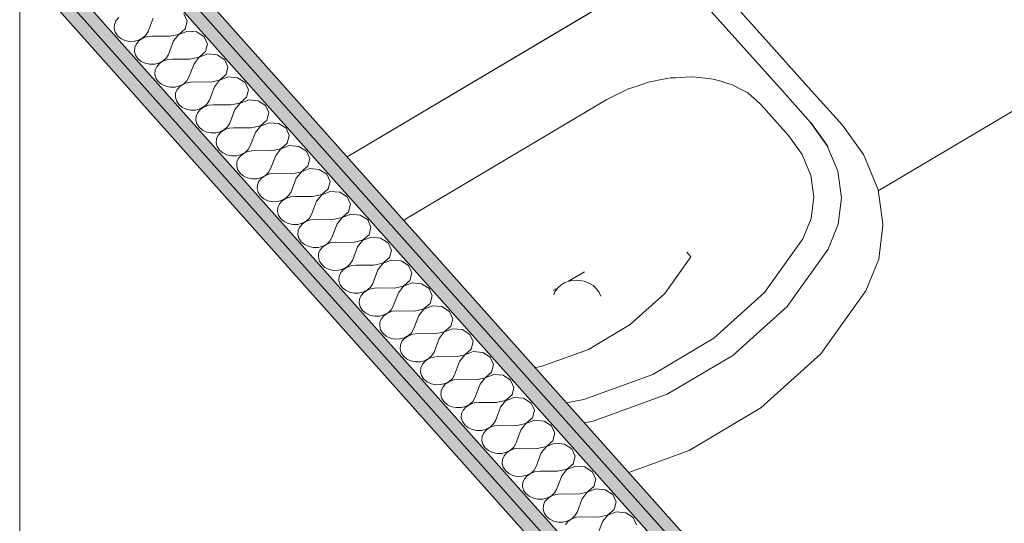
# Model space of a CAD drawing. Header units: millimetres. Extents: x -36631 to 27388, y -24993 to 6945.
# Tile 199 of 256: x 5241 to 6243, y -11466 to -10953. Entities that reach past the tile are written whole.
import ezdxf

# ---------------------------------------------------------------- set-up
doc = ezdxf.new("R2010")
doc.units = ezdxf.units.MM
doc.header["$MEASUREMENT"] = 0
for name, color, linetype in [('Nuevo_01 Sanitaris', 7, 'Continuous'), ('Nuevo_08_E_Envans secs', 7, 'Continuous'), ('Nuevo_14_PAV_Paviment_tarkett Safe', 7, 'Continuous')]:
    doc.layers.add(name, color=color, linetype=linetype)
for name, color, linetype, lineweight in [('Nuevo_01 Sanitaris_Pluma_Nº__75', 7, 'Continuous', 5), ('Nuevo_08_E_Envans secs_Pluma_Nº__1', 7, 'Continuous', 5), ('Nuevo_08_E_Envans secs_Pluma_Nº__47', 7, 'Continuous', 20), ('Nuevo_14_PAV_Paviment_tarkett Safe_Pluma_Nº__89', 7, 'Continuous', 5)]:
    doc.layers.add(name, color=color, linetype=linetype, lineweight=lineweight)
doc.layers.add('Nuevo_08_E_Envans secs_Pluma_Nº__102', color=7, linetype='Continuous', lineweight=5, true_color=0xcccccc)
doc.layers.add('Nuevo_08_E_Envans secs_Pluma_Nº__79', color=7, linetype='Continuous', lineweight=5, true_color=0xaaffd5)

# ---------------------------------------------------------------- blocks, each defined once
blk = doc.blocks.new('Elem Sección_149_1')
at = {"layer": 'Nuevo_01 Sanitaris_Pluma_Nº__75', "color": 7, "linetype": 'Continuous', "lineweight": 5}
for p, q in [((5574.4, -11092.8), (5903, -10897.8)), ((5574.4, -11092.8), (5903, -10897.9)), ((5903, -10897.9), (6017.5, -11025.8)), ((5907.9, -10900.6), (5904.1, -10899.1)), ((5904.1, -10899.1), (5908, -10900.6)), ((5909.5, -10901), (5907.9, -10900.6)), ((5908, -10900.6), (5909.5, -10901)), ((5911.9, -10901), (5914.8, -10900.4)), ((5914.8, -10900.5), (5911.9, -10901)), ((5914.8, -10900.4), (5916.5, -10899.9)), ((5916.5, -10900), (5914.8, -10900.5)), ((5919.5, -10899), (5916.5, -10900)), ((5916.5, -10899.9), (5919.5, -10899)), ((5924.9, -10898), (5919.5, -10899)), ((5919.5, -10899), (5924.9, -10898)), ((5929.4, -10897.9), (5924.9, -10898)), ((5924.9, -10898), (5929.5, -10897.9)), ((5933, -10898.8), (5929.4, -10897.9)), ((5929.5, -10897.9), (5933, -10898.8)), ((5935.3, -10900.6), (5933, -10898.8)), ((5933, -10898.8), (5935.4, -10900.6)), ((5935.3, -10900.6), (6049.9, -11028.6)), ((5911.9, -10901), (5909.5, -10901)), ((5909.5, -10901), (5911.9, -10901)), ((5860.8, -11023.8), (5869.6, -11020.8)), ((5869.6, -11020.8), (5881.2, -11016.8)), ((5881.2, -11016.8), (5884.5, -11016.2)), ((5884.5, -11016.2), (5894.5, -11014.3)), ((5894.5, -11014.3), (5903.7, -11012.5)), ((5903.7, -11012.5), (5908.7, -11012.3)), ((5908.7, -11012.3), (5918.9, -11011.8)), ((5918.9, -11011.8), (5925.8, -11011.5)), ((5925.8, -11011.5), (5932.4, -11012.2)), ((5932.4, -11012.2), (5941.9, -11013.2)), ((5941.9, -11013.2), (5946.8, -11013.7)), ((5946.8, -11013.7), (5954.7, -11016)), ((5954.7, -11016), (5962.9, -11018.4)), ((5962.9, -11018.4), (5965.8, -11019.3)), ((5965.8, -11019.3), (5974.9, -11024)), ((5841.6, -11033.2), (5859.3, -11024.3)), ((5859.3, -11024.3), (5860.8, -11023.8)), ((5974.9, -11024), (5980.9, -11027.2)), ((5980.9, -11027.2), (5982.1, -11027.8)), ((5982.1, -11027.8), (5994.9, -11038.9)), ((6017.5, -11025.8), (6046.1, -11057.8)), ((6049.9, -11028.6), (6078.5, -11060.6)), ((5635, -11155.5), (5838.8, -11034.6)), ((5838.8, -11034.6), (5841.6, -11033.2)), ((5994.9, -11038.9), (5995.1, -11039.1)), ((5995.1, -11039.1), (6023.7, -11071.1)), ((6046.1, -11057.8), (6063.1, -11081.5)), ((6046.2, -11057.8), (6063.2, -11081.6)), ((6078.5, -11060.6), (6100, -11090.6)), ((6023.7, -11071.1), (6037.6, -11090.4)), ((6037.6, -11090.4), (6046.3, -11111.7)), ((6063.1, -11081.5), (6073.7, -11107.5)), ((6063.2, -11081.6), (6063.8, -11082.7)), ((6100, -11090.6), (6101.3, -11093.5)), ((6101.3, -11093.5), (6114.8, -11126.6)), ((6073.7, -11107.5), (6077.4, -11134.5)), ((6046.3, -11111.7), (6049.3, -11133.7)), ((6114.8, -11126.6), (6119.6, -11161.1)), ((6049.3, -11133.7), (6046.6, -11155.6)), ((6077.4, -11134.5), (6074.1, -11161.3)), ((5632.1, -11157.5), (5635, -11155.5)), ((6046.6, -11155.6), (6038.3, -11176.3)), ((6119.6, -11161.1), (6119.6, -11162.6)), ((6074.1, -11161.3), (6063.9, -11186.7)), ((6119.6, -11162.7), (6115.4, -11196.9)), ((6038.3, -11176.3), (5999.3, -11230.8)), ((5920, -11189.9), (5924.3, -11194.7)), ((6063.9, -11186.7), (6022.2, -11245.1)), ((5924.3, -11194.7), (5897.7, -11231.8)), ((6115.4, -11196.9), (6102.4, -11229.3)), ((5799.8, -11219.5), (5816, -11209.9)), ((5791.8, -11223.4), (5795.9, -11220.9)), ((5795.9, -11220.9), (5800.5, -11219.3)), ((5800.5, -11219.3), (5805.5, -11218.5)), ((5805.5, -11218.5), (5810.7, -11218.6)), ((5810.7, -11218.6), (5815.7, -11219.5)), ((5815.7, -11219.5), (5820.5, -11221.3)), ((5820.5, -11221.3), (5824.7, -11223.9)), ((5784.1, -11228.9), (5788.9, -11226)), ((5784.8, -11233.2), (5785.9, -11230.1)), ((5785.9, -11230.1), (5788.4, -11226.5)), ((5788.4, -11226.5), (5791.8, -11223.4)), ((5824.7, -11223.9), (5828.2, -11227.1)), ((5828.2, -11227.1), (5830.9, -11230.8)), ((5830.9, -11230.8), (5832.5, -11234.6)), ((5999.3, -11230.8), (5947.7, -11277.4)), ((6102.4, -11229.2), (6056.4, -11293.4)), ((5897.7, -11231.8), (5862.5, -11263.6)), ((6022.2, -11245.1), (5966.9, -11295)), ((5862.5, -11263.6), (5820, -11288.8)), ((5947.7, -11277.4), (5885.5, -11314.2)), ((5820, -11288.8), (5772, -11306.3)), ((5966.9, -11295), (5900.3, -11334.5)), ((6056.4, -11293.4), (5995.6, -11348.3)), ((5772, -11306.3), (5765.9, -11307.4)), ((5885.5, -11314.2), (5815.2, -11339.9)), ((5815.2, -11339.9), (5797.7, -11343.1)), ((5900.3, -11334.5), (5824.9, -11362)), ((5995.6, -11348.3), (5922.4, -11391.8)), ((5824.9, -11362), (5816, -11363.6)), ((5922.4, -11391.8), (5861.2, -11414.2))]:
    blk.add_line(p, q, dxfattribs=at)
blk = doc.blocks.new('Elem Sección_304_1')
at = {"layer": 'Nuevo_14_PAV_Paviment_tarkett Safe_Pluma_Nº__89', "color": 7, "linetype": 'Continuous', "lineweight": 5}
blk.add_line((7171, -10501.9), (6114.9, -11127.3), dxfattribs=at)
blk = doc.blocks.new('*X400')
at = {"layer": 'Nuevo_08_E_Envans secs_Pluma_Nº__102', "color": 254, "linetype": 'Continuous', "lineweight": 5, "true_color": 0xcccccc}
for p, q in [((5411.7, -10954.8), (5408.3, -10947.4)), ((5337.7, -10958.2), (5337.4, -10962.2)), ((5339.3, -10954.5), (5337.7, -10958.2)), ((5342.1, -10951.2), (5339.3, -10954.5)), ((5377.1, -10951.6), (5371.9, -10965.3)), ((5409.7, -10962.5), (5411.7, -10954.8)), ((5337.4, -10962.2), (5338.4, -10966.1)), ((5338.4, -10966.1), (5340.7, -10969.6)), ((5340.7, -10969.6), (5344.1, -10972.4)), ((5366.6, -10971.9), (5369.8, -10968.9)), ((5371.2, -10970.5), (5366.7, -10972)), ((5369.8, -10968.9), (5371.9, -10965.3)), ((5376.1, -10970), (5371.2, -10970.5)), ((5393.8, -10970.2), (5376.1, -10970)), ((5393.8, -10970.2), (5403.1, -10968.2)), ((5403.2, -10968.3), (5397.9, -10974.9)), ((5403.1, -10968.2), (5409.7, -10962.5)), ((5411.9, -10964.9), (5403.2, -10968.3)), ((5421.5, -10965.8), (5411.9, -10964.9)), ((5429.1, -10970.7), (5421.5, -10965.8)), ((5432.4, -10978.1), (5429.1, -10970.7)), ((5344.1, -10972.4), (5348.3, -10974.4)), ((5348.3, -10974.4), (5353, -10975.4)), ((5353, -10975.4), (5357.9, -10975.3)), ((5357.9, -10975.3), (5362.6, -10974.1)), ((5360.1, -10977.8), (5358.5, -10981.5)), ((5362.9, -10974.5), (5360.1, -10977.8)), ((5362.6, -10974.1), (5366.6, -10971.9)), ((5366.7, -10972), (5362.9, -10974.5)), ((5397.9, -10974.9), (5392.7, -10988.6)), ((5430.5, -10985.8), (5432.4, -10978.1)), ((5358.5, -10981.5), (5358.2, -10985.5)), ((5358.2, -10985.5), (5359.2, -10989.4)), ((5359.2, -10989.4), (5361.5, -10992.9)), ((5390.6, -10992.2), (5392.7, -10988.6)), ((5423.9, -10991.5), (5430.5, -10985.8)), ((5432.7, -10988.2), (5424, -10991.6)), ((5442.3, -10989.1), (5432.7, -10988.2)), ((5449.9, -10994), (5442.3, -10989.1)), ((5361.5, -10992.9), (5364.9, -10995.7)), ((5364.9, -10995.7), (5369.1, -10997.7)), ((5369.1, -10997.7), (5373.8, -10998.7)), ((5373.8, -10998.7), (5378.7, -10998.6)), ((5378.7, -10998.6), (5383.3, -10997.4)), ((5383.7, -10997.8), (5380.9, -11001.1)), ((5383.3, -10997.4), (5387.4, -10995.2)), ((5387.5, -10995.3), (5383.7, -10997.8)), ((5387.4, -10995.2), (5390.6, -10992.2)), ((5392, -10993.8), (5387.5, -10995.3)), ((5396.9, -10993.3), (5392, -10993.8)), ((5414.5, -10993.5), (5396.9, -10993.3)), ((5418.7, -10998.2), (5413.5, -11011.9)), ((5414.5, -10993.5), (5423.9, -10991.5)), ((5424, -10991.6), (5418.7, -10998.2)), ((5453.2, -11001.3), (5449.9, -10994)), ((5379.3, -11004.8), (5378.9, -11008.8)), ((5378.9, -11008.8), (5380, -11012.7)), ((5380.9, -11001.1), (5379.3, -11004.8)), ((5444.7, -11014.8), (5451.3, -11009.1)), ((5451.3, -11009.1), (5453.2, -11001.3)), ((5380, -11012.7), (5382.3, -11016.2)), ((5382.3, -11016.2), (5385.7, -11019)), ((5385.7, -11019), (5389.9, -11021)), ((5389.9, -11021), (5394.6, -11022)), ((5399.5, -11021.9), (5404.1, -11020.7)), ((5404.1, -11020.7), (5408.2, -11018.5)), ((5408.3, -11018.6), (5404.5, -11021.1)), ((5408.2, -11018.5), (5411.4, -11015.5)), ((5412.8, -11017.1), (5408.3, -11018.6)), ((5411.4, -11015.5), (5413.5, -11011.9)), ((5417.6, -11016.6), (5412.8, -11017.1)), ((5435.3, -11016.8), (5417.6, -11016.6)), ((5435.3, -11016.8), (5444.7, -11014.8)), ((5444.7, -11014.9), (5439.5, -11021.5)), ((5453.5, -11011.5), (5444.7, -11014.9)), ((5463.1, -11012.4), (5453.5, -11011.5)), ((5470.7, -11017.3), (5463.1, -11012.4)), ((5474, -11024.6), (5470.7, -11017.3)), ((5394.6, -11022), (5399.5, -11021.9)), ((5400, -11028.1), (5399.7, -11032.1)), ((5401.7, -11024.4), (5400, -11028.1)), ((5404.5, -11021.1), (5401.7, -11024.4)), ((5439.5, -11021.5), (5434.3, -11035.2)), ((5472.1, -11032.3), (5474, -11024.6)), ((5399.7, -11032.1), (5400.8, -11035.9)), ((5400.8, -11035.9), (5403.1, -11039.5)), ((5403.1, -11039.5), (5406.4, -11042.3)), ((5429, -11041.8), (5432.2, -11038.8)), ((5433.6, -11040.4), (5429.1, -11041.9)), ((5432.2, -11038.8), (5434.3, -11035.2)), ((5438.4, -11039.9), (5433.6, -11040.4)), ((5456.1, -11040.1), (5438.4, -11039.9)), ((5456.1, -11040.1), (5465.4, -11038.1)), ((5465.5, -11038.2), (5460.3, -11044.8)), ((5465.4, -11038.1), (5472.1, -11032.3)), ((5474.3, -11034.8), (5465.5, -11038.2)), ((5483.9, -11035.7), (5474.3, -11034.8)), ((5491.5, -11040.5), (5483.9, -11035.7)), ((5494.8, -11047.9), (5491.5, -11040.5)), ((5406.4, -11042.3), (5410.7, -11044.3)), ((5410.7, -11044.3), (5415.4, -11045.3)), ((5415.4, -11045.3), (5420.3, -11045.2)), ((5420.3, -11045.2), (5424.9, -11044)), ((5422.5, -11047.7), (5420.8, -11051.4)), ((5425.3, -11044.4), (5422.5, -11047.7)), ((5424.9, -11044), (5429, -11041.8)), ((5429.1, -11041.9), (5425.3, -11044.4)), ((5460.3, -11044.8), (5455.1, -11058.5)), ((5492.9, -11055.6), (5494.8, -11047.9)), ((5420.8, -11051.4), (5420.5, -11055.4)), ((5420.5, -11055.4), (5421.5, -11059.2)), ((5421.5, -11059.2), (5423.8, -11062.7)), ((5453, -11062.1), (5455.1, -11058.5)), ((5486.2, -11061.4), (5492.9, -11055.6)), ((5495.1, -11058.1), (5486.3, -11061.5)), ((5504.7, -11059), (5495.1, -11058.1)), ((5512.3, -11063.8), (5504.7, -11059)), ((5423.8, -11062.7), (5427.2, -11065.6)), ((5427.2, -11065.6), (5431.4, -11067.6)), ((5431.4, -11067.6), (5436.2, -11068.6)), ((5436.2, -11068.6), (5441, -11068.5)), ((5441, -11068.5), (5445.7, -11067.3)), ((5443.2, -11070.9), (5441.6, -11074.7)), ((5446.1, -11067.7), (5443.2, -11070.9)), ((5445.7, -11067.3), (5449.8, -11065.1)), ((5449.9, -11065.2), (5446.1, -11067.7)), ((5449.8, -11065.1), (5453, -11062.1)), ((5454.4, -11063.7), (5449.9, -11065.2)), ((5459.2, -11063.2), (5454.4, -11063.7)), ((5476.9, -11063.4), (5459.2, -11063.2)), ((5481.1, -11068.1), (5475.8, -11081.8)), ((5476.9, -11063.4), (5486.2, -11061.4)), ((5486.3, -11061.5), (5481.1, -11068.1)), ((5515.6, -11071.2), (5512.3, -11063.8)), ((5441.6, -11074.7), (5441.3, -11078.7)), ((5441.3, -11078.7), (5442.3, -11082.5)), ((5507, -11084.7), (5513.6, -11078.9)), ((5513.6, -11078.9), (5515.6, -11071.2)), ((5442.3, -11082.5), (5444.6, -11086)), ((5444.6, -11086), (5448, -11088.9)), ((5448, -11088.9), (5452.2, -11090.9)), ((5452.2, -11090.9), (5457, -11091.9)), ((5461.8, -11091.8), (5466.5, -11090.6)), ((5466.9, -11091), (5464, -11094.2)), ((5466.5, -11090.6), (5470.6, -11088.4)), ((5470.7, -11088.5), (5466.9, -11091)), ((5470.6, -11088.4), (5473.8, -11085.4)), ((5475.2, -11087), (5470.7, -11088.5)), ((5473.8, -11085.4), (5475.8, -11081.8)), ((5480, -11086.5), (5475.2, -11087)), ((5497.7, -11086.7), (5480, -11086.5)), ((5497.7, -11086.7), (5507, -11084.7)), ((5507.1, -11084.8), (5501.8, -11091.4)), ((5515.8, -11081.4), (5507.1, -11084.8)), ((5525.4, -11082.3), (5515.8, -11081.4)), ((5533.1, -11087.1), (5525.4, -11082.3)), ((5536.4, -11094.5), (5533.1, -11087.1)), ((5457, -11091.9), (5461.8, -11091.8)), ((5462.4, -11098), (5462.1, -11102)), ((5464, -11094.2), (5462.4, -11098)), ((5501.8, -11091.4), (5496.6, -11105.1)), ((5534.4, -11102.2), (5536.4, -11094.5)), ((5462.1, -11102), (5463.1, -11105.8)), ((5463.1, -11105.8), (5465.4, -11109.3)), ((5465.4, -11109.3), (5468.8, -11112.2)), ((5491.4, -11111.7), (5494.6, -11108.7)), ((5495.9, -11110.3), (5491.4, -11111.8)), ((5494.6, -11108.7), (5496.6, -11105.1)), ((5500.8, -11109.8), (5495.9, -11110.3)), ((5518.5, -11110), (5500.8, -11109.8)), ((5518.5, -11110), (5527.8, -11108)), ((5527.9, -11108.1), (5522.6, -11114.7)), ((5527.8, -11108), (5534.4, -11102.2)), ((5536.6, -11104.7), (5527.9, -11108.1)), ((5546.2, -11105.6), (5536.6, -11104.7)), ((5553.8, -11110.4), (5546.2, -11105.6)), ((5557.2, -11117.8), (5553.8, -11110.4)), ((5468.8, -11112.2), (5473, -11114.2)), ((5473, -11114.2), (5477.7, -11115.2)), ((5477.7, -11115.2), (5482.6, -11115.1)), ((5482.6, -11115.1), (5487.3, -11113.9)), ((5484.8, -11117.5), (5483.2, -11121.3)), ((5487.6, -11114.3), (5484.8, -11117.5)), ((5487.3, -11113.9), (5491.4, -11111.7)), ((5491.4, -11111.8), (5487.6, -11114.3)), ((5522.6, -11114.7), (5517.4, -11128.4)), ((5555.2, -11125.5), (5557.2, -11117.8)), ((5483.2, -11121.3), (5482.9, -11125.2)), ((5482.9, -11125.2), (5483.9, -11129.1)), ((5483.9, -11129.1), (5486.2, -11132.6)), ((5515.3, -11132), (5517.4, -11128.4)), ((5548.6, -11131.3), (5555.2, -11125.5)), ((5557.4, -11128), (5548.7, -11131.4)), ((5567, -11128.9), (5557.4, -11128)), ((5574.6, -11133.7), (5567, -11128.9)), ((5486.2, -11132.6), (5489.6, -11135.5)), ((5489.6, -11135.5), (5493.8, -11137.5)), ((5493.8, -11137.5), (5498.5, -11138.5)), ((5498.5, -11138.5), (5503.4, -11138.4)), ((5503.4, -11138.4), (5508.1, -11137.2)), ((5505.6, -11140.8), (5504, -11144.6)), ((5508.4, -11137.6), (5505.6, -11140.8)), ((5508.1, -11137.2), (5512.1, -11135)), ((5512.2, -11135.1), (5508.4, -11137.6)), ((5512.1, -11135), (5515.3, -11132)), ((5516.7, -11133.6), (5512.2, -11135.1)), ((5521.6, -11133.1), (5516.7, -11133.6)), ((5539.3, -11133.3), (5521.6, -11133.1)), ((5543.4, -11138), (5538.2, -11151.7)), ((5539.3, -11133.3), (5548.6, -11131.3)), ((5548.7, -11131.4), (5543.4, -11138)), ((5577.9, -11141.1), (5574.6, -11133.7)), ((5576, -11148.8), (5577.9, -11141.1)), ((5504, -11144.6), (5503.7, -11148.5)), ((5503.7, -11148.5), (5504.7, -11152.4)), ((5569.4, -11154.6), (5576, -11148.8)), ((5504.7, -11152.4), (5507, -11155.9)), ((5507, -11155.9), (5510.4, -11158.8)), ((5510.4, -11158.8), (5514.6, -11160.8)), ((5514.6, -11160.8), (5519.3, -11161.8)), ((5524.2, -11161.7), (5528.8, -11160.5)), ((5529.2, -11160.9), (5526.4, -11164.1)), ((5528.8, -11160.5), (5532.9, -11158.3)), ((5533, -11158.4), (5529.2, -11160.9)), ((5532.9, -11158.3), (5536.1, -11155.3)), ((5537.5, -11156.9), (5533, -11158.4)), ((5536.1, -11155.3), (5538.2, -11151.7)), ((5542.4, -11156.4), (5537.5, -11156.9)), ((5560, -11156.6), (5542.4, -11156.4)), ((5564.2, -11161.2), (5559, -11175)), ((5560, -11156.6), (5569.4, -11154.6)), ((5569.5, -11154.6), (5564.2, -11161.2)), ((5578.2, -11151.3), (5569.5, -11154.6)), ((5587.8, -11152.2), (5578.2, -11151.3)), ((5595.4, -11157), (5587.8, -11152.2)), ((5598.7, -11164.4), (5595.4, -11157)), ((5519.3, -11161.8), (5524.2, -11161.7)), ((5524.8, -11167.9), (5524.4, -11171.8)), ((5526.4, -11164.1), (5524.8, -11167.9)), ((5596.8, -11172.1), (5598.7, -11164.4)), ((5524.4, -11171.8), (5525.5, -11175.7)), ((5525.5, -11175.7), (5527.8, -11179.2)), ((5527.8, -11179.2), (5531.2, -11182.1)), ((5553.7, -11181.6), (5556.9, -11178.6)), ((5558.3, -11180.2), (5553.8, -11181.7)), ((5556.9, -11178.6), (5559, -11175)), ((5563.1, -11179.7), (5558.3, -11180.2)), ((5580.8, -11179.9), (5563.1, -11179.7)), ((5580.8, -11179.9), (5590.2, -11177.8)), ((5590.2, -11177.9), (5585, -11184.5)), ((5590.2, -11177.8), (5596.8, -11172.1)), ((5599, -11174.6), (5590.2, -11177.9)), ((5608.6, -11175.5), (5599, -11174.6)), ((5616.2, -11180.3), (5608.6, -11175.5)), ((5619.5, -11187.7), (5616.2, -11180.3)), ((5531.2, -11182.1), (5535.4, -11184.1)), ((5535.4, -11184.1), (5540.1, -11185.1)), ((5540.1, -11185.1), (5545, -11185)), ((5545, -11185), (5549.6, -11183.8)), ((5545.5, -11191.2), (5545.2, -11195.1)), ((5547.2, -11187.4), (5545.5, -11191.2)), ((5550, -11184.2), (5547.2, -11187.4)), ((5549.6, -11183.8), (5553.7, -11181.6)), ((5553.8, -11181.7), (5550, -11184.2)), ((5585, -11184.5), (5579.8, -11198.3)), ((5617.6, -11195.4), (5619.5, -11187.7)), ((5545.2, -11195.1), (5546.3, -11199)), ((5546.3, -11199), (5548.6, -11202.5)), ((5577.7, -11201.9), (5579.8, -11198.3)), ((5601.6, -11203.2), (5610.9, -11201.1)), ((5611, -11201.2), (5605.8, -11207.8)), ((5610.9, -11201.1), (5617.6, -11195.4)), ((5619.8, -11197.9), (5611, -11201.2)), ((5629.4, -11198.8), (5619.8, -11197.9)), ((5637, -11203.6), (5629.4, -11198.8)), ((5548.6, -11202.5), (5551.9, -11205.4)), ((5551.9, -11205.4), (5556.2, -11207.4)), ((5556.2, -11207.4), (5560.9, -11208.4)), ((5560.9, -11208.4), (5565.8, -11208.3)), ((5565.8, -11208.3), (5570.4, -11207.1)), ((5568, -11210.7), (5566.3, -11214.5)), ((5570.8, -11207.5), (5568, -11210.7)), ((5570.4, -11207.1), (5574.5, -11204.9)), ((5574.6, -11205), (5570.8, -11207.5)), ((5574.5, -11204.9), (5577.7, -11201.9)), ((5579.1, -11203.4), (5574.6, -11205)), ((5583.9, -11203), (5579.1, -11203.4)), ((5601.6, -11203.2), (5583.9, -11203)), ((5605.8, -11207.8), (5600.6, -11221.6)), ((5640.3, -11211), (5637, -11203.6)), ((5638.4, -11218.7), (5640.3, -11211)), ((5566.3, -11214.5), (5566, -11218.4)), ((5566, -11218.4), (5567, -11222.3)), ((5631.7, -11224.4), (5638.4, -11218.7)), ((5640.6, -11221.2), (5631.8, -11224.5)), ((5650.2, -11222.1), (5640.6, -11221.2)), ((5567, -11222.3), (5569.3, -11225.8)), ((5569.3, -11225.8), (5572.7, -11228.7)), ((5572.7, -11228.7), (5576.9, -11230.7)), ((5576.9, -11230.7), (5581.7, -11231.7)), ((5586.5, -11231.6), (5591.2, -11230.4)), ((5591.6, -11230.8), (5588.7, -11234)), ((5591.2, -11230.4), (5595.3, -11228.2)), ((5595.4, -11228.3), (5591.6, -11230.8)), ((5595.3, -11228.2), (5598.5, -11225.2)), ((5599.9, -11226.7), (5595.4, -11228.3)), ((5598.5, -11225.2), (5600.6, -11221.6)), ((5604.7, -11226.3), (5599.9, -11226.7)), ((5622.4, -11226.5), (5604.7, -11226.3)), ((5626.6, -11231.1), (5621.3, -11244.9)), ((5622.4, -11226.5), (5631.7, -11224.4)), ((5631.8, -11224.5), (5626.6, -11231.1)), ((5657.8, -11226.9), (5650.2, -11222.1)), ((5661.1, -11234.3), (5657.8, -11226.9)), ((5581.7, -11231.7), (5586.5, -11231.6)), ((5587.1, -11237.8), (5586.8, -11241.7)), ((5588.7, -11234), (5587.1, -11237.8)), ((5659.1, -11242), (5661.1, -11234.3)), ((5586.8, -11241.7), (5587.8, -11245.6)), ((5587.8, -11245.6), (5590.1, -11249.1)), ((5590.1, -11249.1), (5593.5, -11252)), ((5616.1, -11251.5), (5619.3, -11248.5)), ((5620.7, -11250), (5616.2, -11251.6)), ((5619.3, -11248.5), (5621.3, -11244.9)), ((5625.5, -11249.5), (5620.7, -11250)), ((5643.2, -11249.8), (5625.5, -11249.5)), ((5643.2, -11249.8), (5652.5, -11247.7)), ((5652.6, -11247.8), (5647.3, -11254.4)), ((5652.5, -11247.7), (5659.1, -11242)), ((5661.3, -11244.5), (5652.6, -11247.8)), ((5670.9, -11245.3), (5661.3, -11244.5)), ((5678.5, -11250.2), (5670.9, -11245.3)), ((5681.9, -11257.6), (5678.5, -11250.2)), ((5593.5, -11252), (5597.7, -11254)), ((5597.7, -11254), (5602.5, -11255)), ((5602.5, -11255), (5607.3, -11254.9)), ((5607.3, -11254.9), (5612, -11253.7)), ((5607.9, -11261.1), (5607.6, -11265)), ((5609.5, -11257.3), (5607.9, -11261.1)), ((5612.4, -11254.1), (5609.5, -11257.3)), ((5612, -11253.7), (5616.1, -11251.5)), ((5616.2, -11251.6), (5612.4, -11254.1)), ((5647.3, -11254.4), (5642.1, -11268.2)), ((5679.9, -11265.3), (5681.9, -11257.6)), ((5607.6, -11265), (5608.6, -11268.9)), ((5608.6, -11268.9), (5610.9, -11272.4)), ((5640.1, -11271.8), (5642.1, -11268.2)), ((5664, -11273.1), (5673.3, -11271)), ((5673.4, -11271.1), (5668.1, -11277.7)), ((5673.3, -11271), (5679.9, -11265.3)), ((5682.1, -11267.8), (5673.4, -11271.1)), ((5691.7, -11268.6), (5682.1, -11267.8)), ((5699.3, -11273.5), (5691.7, -11268.6)), ((5610.9, -11272.4), (5614.3, -11275.3)), ((5614.3, -11275.3), (5618.5, -11277.3)), ((5618.5, -11277.3), (5623.2, -11278.3)), ((5623.2, -11278.3), (5628.1, -11278.1)), ((5628.1, -11278.1), (5632.8, -11277)), ((5630.3, -11280.6), (5628.7, -11284.4)), ((5633.1, -11277.4), (5630.3, -11280.6)), ((5632.8, -11277), (5636.9, -11274.8)), ((5636.9, -11274.9), (5633.1, -11277.4)), ((5636.9, -11274.8), (5640.1, -11271.8)), ((5641.4, -11273.3), (5636.9, -11274.9)), ((5646.3, -11272.8), (5641.4, -11273.3)), ((5664, -11273.1), (5646.3, -11272.8)), ((5668.1, -11277.7), (5662.9, -11291.5)), ((5702.7, -11280.9), (5699.3, -11273.5)), ((5700.7, -11288.6), (5702.7, -11280.9)), ((5628.7, -11284.4), (5628.4, -11288.3)), ((5628.4, -11288.3), (5629.4, -11292.2)), ((5660.8, -11295.1), (5662.9, -11291.5)), ((5694.1, -11294.3), (5700.7, -11288.6)), ((5702.9, -11291.1), (5694.2, -11294.4)), ((5712.5, -11291.9), (5702.9, -11291.1)), ((5629.4, -11292.2), (5631.7, -11295.7)), ((5631.7, -11295.7), (5635.1, -11298.6)), ((5635.1, -11298.6), (5639.3, -11300.6)), ((5639.3, -11300.6), (5644, -11301.5)), ((5644, -11301.5), (5648.9, -11301.4)), ((5648.9, -11301.4), (5653.6, -11300.3)), ((5653.9, -11300.7), (5651.1, -11303.9)), ((5653.6, -11300.3), (5657.6, -11298.1)), ((5657.7, -11298.2), (5653.9, -11300.7)), ((5657.6, -11298.1), (5660.8, -11295.1)), ((5662.2, -11296.6), (5657.7, -11298.2)), ((5667.1, -11296.1), (5662.2, -11296.6)), ((5684.8, -11296.4), (5667.1, -11296.1)), ((5688.9, -11301), (5683.7, -11314.8)), ((5684.8, -11296.4), (5694.1, -11294.3)), ((5694.2, -11294.4), (5688.9, -11301)), ((5720.1, -11296.8), (5712.5, -11291.9)), ((5723.4, -11304.2), (5720.1, -11296.8)), ((5649.5, -11307.6), (5649.2, -11311.6)), ((5651.1, -11303.9), (5649.5, -11307.6)), ((5721.5, -11311.9), (5723.4, -11304.2)), ((5649.2, -11311.6), (5650.2, -11315.5)), ((5650.2, -11315.5), (5652.5, -11319)), ((5652.5, -11319), (5655.9, -11321.9)), ((5674.3, -11323.6), (5678.4, -11321.4)), ((5678.5, -11321.5), (5674.7, -11324)), ((5678.4, -11321.4), (5681.6, -11318.4)), ((5683, -11319.9), (5678.5, -11321.5)), ((5681.6, -11318.4), (5683.7, -11314.8)), ((5687.9, -11319.4), (5683, -11319.9)), ((5705.5, -11319.7), (5687.9, -11319.4)), ((5705.5, -11319.7), (5714.9, -11317.6)), ((5715, -11317.7), (5709.7, -11324.3)), ((5714.9, -11317.6), (5721.5, -11311.9)), ((5723.7, -11314.4), (5715, -11317.7)), ((5733.3, -11315.2), (5723.7, -11314.4)), ((5740.9, -11320.1), (5733.3, -11315.2)), ((5744.2, -11327.5), (5740.9, -11320.1)), ((5655.9, -11321.9), (5660.1, -11323.9)), ((5660.1, -11323.9), (5664.8, -11324.8)), ((5664.8, -11324.8), (5669.7, -11324.7)), ((5669.7, -11324.7), (5674.3, -11323.6)), ((5670.3, -11330.9), (5669.9, -11334.9)), ((5671.9, -11327.2), (5670.3, -11330.9)), ((5674.7, -11324), (5671.9, -11327.2)), ((5709.7, -11324.3), (5704.5, -11338.1)), ((5742.3, -11335.2), (5744.2, -11327.5)), ((5669.9, -11334.9), (5671, -11338.8)), ((5671, -11338.8), (5673.3, -11342.3)), ((5702.4, -11341.7), (5704.5, -11338.1)), ((5726.3, -11342.9), (5735.7, -11340.9)), ((5735.7, -11341), (5730.5, -11347.6)), ((5735.7, -11340.9), (5742.3, -11335.2)), ((5744.5, -11337.6), (5735.7, -11341)), ((5754.1, -11338.5), (5744.5, -11337.6)), ((5761.7, -11343.4), (5754.1, -11338.5)), ((5673.3, -11342.3), (5676.7, -11345.2)), ((5676.7, -11345.2), (5680.9, -11347.2)), ((5680.9, -11347.2), (5685.6, -11348.1)), ((5685.6, -11348.1), (5690.5, -11348)), ((5690.5, -11348), (5695.1, -11346.8)), ((5692.7, -11350.5), (5691, -11354.2)), ((5695.5, -11347.3), (5692.7, -11350.5)), ((5695.1, -11346.8), (5699.2, -11344.7)), ((5699.3, -11344.8), (5695.5, -11347.3)), ((5699.2, -11344.7), (5702.4, -11341.7)), ((5703.8, -11343.2), (5699.3, -11344.8)), ((5708.6, -11342.7), (5703.8, -11343.2)), ((5726.3, -11342.9), (5708.6, -11342.7)), ((5730.5, -11347.6), (5725.3, -11361.4)), ((5765, -11350.8), (5761.7, -11343.4)), ((5763.1, -11358.5), (5765, -11350.8)), ((5691, -11354.2), (5690.7, -11358.2)), ((5690.7, -11358.2), (5691.8, -11362.1)), ((5723.2, -11365), (5725.3, -11361.4)), ((5756.4, -11364.2), (5763.1, -11358.5)), ((5765.3, -11360.9), (5756.5, -11364.3)), ((5774.9, -11361.8), (5765.3, -11360.9)), ((5691.8, -11362.1), (5694.1, -11365.6)), ((5694.1, -11365.6), (5697.4, -11368.4)), ((5697.4, -11368.4), (5701.7, -11370.4)), ((5701.7, -11370.4), (5706.4, -11371.4)), ((5706.4, -11371.4), (5711.3, -11371.3)), ((5711.3, -11371.3), (5715.9, -11370.1)), ((5716.3, -11370.5), (5713.5, -11373.8)), ((5715.9, -11370.1), (5720, -11368)), ((5720.1, -11368.1), (5716.3, -11370.5)), ((5720, -11368), (5723.2, -11365)), ((5724.6, -11366.5), (5720.1, -11368.1)), ((5729.4, -11366), (5724.6, -11366.5)), ((5747.1, -11366.2), (5729.4, -11366)), ((5751.3, -11370.9), (5746.1, -11384.7)), ((5747.1, -11366.2), (5756.4, -11364.2)), ((5756.5, -11364.3), (5751.3, -11370.9)), ((5782.5, -11366.7), (5774.9, -11361.8)), ((5785.8, -11374.1), (5782.5, -11366.7)), ((5711.8, -11377.5), (5711.5, -11381.5)), ((5711.5, -11381.5), (5712.5, -11385.4)), ((5713.5, -11373.8), (5711.8, -11377.5)), ((5783.9, -11381.8), (5785.8, -11374.1)), ((5712.5, -11385.4), (5714.8, -11388.9)), ((5714.8, -11388.9), (5718.2, -11391.7)), ((5736.7, -11393.4), (5740.8, -11391.3)), ((5740.9, -11391.4), (5737.1, -11393.8)), ((5740.8, -11391.3), (5744, -11388.3)), ((5745.4, -11389.8), (5740.9, -11391.4)), ((5744, -11388.3), (5746.1, -11384.7)), ((5750.2, -11389.3), (5745.4, -11389.8)), ((5767.9, -11389.5), (5750.2, -11389.3)), ((5767.9, -11389.5), (5777.2, -11387.5)), ((5777.3, -11387.6), (5772.1, -11394.2)), ((5777.2, -11387.5), (5783.9, -11381.8)), ((5786.1, -11384.2), (5777.3, -11387.6)), ((5795.7, -11385.1), (5786.1, -11384.2)), ((5803.3, -11390), (5795.7, -11385.1)), ((5806.6, -11397.4), (5803.3, -11390)), ((5718.2, -11391.7), (5722.4, -11393.7)), ((5722.4, -11393.7), (5727.2, -11394.7)), ((5727.2, -11394.7), (5732, -11394.6)), ((5732, -11394.6), (5736.7, -11393.4)), ((5732.6, -11400.8), (5732.3, -11404.8)), ((5734.2, -11397.1), (5732.6, -11400.8)), ((5737.1, -11393.8), (5734.2, -11397.1)), ((5772.1, -11394.2), (5766.8, -11408)), ((5804.6, -11405.1), (5806.6, -11397.4)), ((5732.3, -11404.8), (5733.3, -11408.7)), ((5733.3, -11408.7), (5735.6, -11412.2)), ((5761.6, -11414.6), (5764.8, -11411.6)), ((5764.8, -11411.6), (5766.8, -11408)), ((5788.7, -11412.8), (5798, -11410.8)), ((5798.1, -11410.9), (5792.8, -11417.5)), ((5798, -11410.8), (5804.6, -11405.1)), ((5806.8, -11407.5), (5798.1, -11410.9)), ((5816.4, -11408.4), (5806.8, -11407.5)), ((5824, -11413.3), (5816.4, -11408.4)), ((5735.6, -11412.2), (5739, -11415)), ((5739, -11415), (5743.2, -11417)), ((5743.2, -11417), (5748, -11418)), ((5748, -11418), (5752.8, -11417.9)), ((5752.8, -11417.9), (5757.5, -11416.7)), ((5755, -11420.4), (5753.4, -11424.1)), ((5757.9, -11417.1), (5755, -11420.4)), ((5757.5, -11416.7), (5761.6, -11414.6)), ((5761.7, -11414.7), (5757.9, -11417.1)), ((5766.2, -11413.1), (5761.7, -11414.7)), ((5771, -11412.6), (5766.2, -11413.1)), ((5788.7, -11412.8), (5771, -11412.6)), ((5792.8, -11417.5), (5787.6, -11431.3)), ((5827.4, -11420.7), (5824, -11413.3)), ((5825.4, -11428.4), (5827.4, -11420.7)), ((5753.4, -11424.1), (5753.1, -11428.1)), ((5753.1, -11428.1), (5754.1, -11432)), ((5785.6, -11434.9), (5787.6, -11431.3)), ((5818.8, -11434.1), (5825.4, -11428.4)), ((5827.6, -11430.8), (5818.9, -11434.2)), ((5837.2, -11431.7), (5827.6, -11430.8)), ((5844.8, -11436.6), (5837.2, -11431.7)), ((5754.1, -11432), (5756.4, -11435.5)), ((5756.4, -11435.5), (5759.8, -11438.3)), ((5759.8, -11438.3), (5764, -11440.3)), ((5764, -11440.3), (5768.7, -11441.3)), ((5768.7, -11441.3), (5773.6, -11441.2)), ((5773.6, -11441.2), (5778.3, -11440)), ((5778.6, -11440.4), (5775.8, -11443.7)), ((5778.3, -11440), (5782.4, -11437.9)), ((5782.4, -11437.9), (5778.6, -11440.4)), ((5782.4, -11437.9), (5785.6, -11434.9)), ((5786.9, -11436.4), (5782.4, -11437.9)), ((5791.8, -11435.9), (5786.9, -11436.4)), ((5809.5, -11436.1), (5791.8, -11435.9)), ((5813.6, -11440.8), (5808.4, -11454.5)), ((5809.5, -11436.1), (5818.8, -11434.1)), ((5818.9, -11434.2), (5813.6, -11440.8)), ((5848.2, -11444), (5844.8, -11436.6)), ((5774.2, -11447.4), (5773.9, -11451.4)), ((5773.9, -11451.4), (5774.9, -11455.3)), ((5775.8, -11443.7), (5774.2, -11447.4)), ((5839.6, -11457.4), (5846.2, -11451.7)), ((5846.2, -11451.7), (5848.2, -11444)), ((5774.9, -11455.3), (5777.2, -11458.8)), ((5777.2, -11458.8), (5780.6, -11461.6)), ((5780.6, -11461.6), (5784.8, -11463.6)), ((5799.1, -11463.3), (5803.1, -11461.1)), ((5803.2, -11461.2), (5799.4, -11463.7)), ((5803.1, -11461.1), (5806.3, -11458.1)), ((5807.7, -11459.7), (5803.2, -11461.2)), ((5806.3, -11458.1), (5808.4, -11454.5)), ((5812.6, -11459.2), (5807.7, -11459.7)), ((5830.3, -11459.4), (5812.6, -11459.2)), ((5830.3, -11459.4), (5839.6, -11457.4)), ((5839.7, -11457.5), (5834.4, -11464.1)), ((5848.4, -11454.1), (5839.7, -11457.5)), ((5858, -11455), (5848.4, -11454.1)), ((5865.6, -11459.9), (5858, -11455)), ((5868.9, -11467.3), (5865.6, -11459.9)), ((5784.8, -11463.6), (5789.5, -11464.6)), ((5789.5, -11464.6), (5794.4, -11464.5)), ((5794.4, -11464.5), (5799.1, -11463.3)), ((5799.4, -11463.7), (5796.6, -11467)), ((5834.4, -11464.1), (5829.2, -11477.8))]:
    blk.add_line(p, q, dxfattribs=at)
blk = doc.blocks.new('Elem Sección_314_1')
at = {"layer": 'Nuevo_08_E_Envans secs_Pluma_Nº__79', "linetype": 'Continuous', "lineweight": 5, "true_color": 0xaaffd5}
for points in [[(5315.6, -10841), (6274.2, -11915.3), (6285.3, -11908.7), (6277.2, -11899.6), (5334.8, -10843.4), (5326.7, -10834.4)], [(5346, -10836.8), (5334.8, -10843.4), (6277.2, -11899.6), (6288.4, -11893)], [(5244.4, -10883.2), (5252.5, -10892.2), (6194.7, -11948.2), (6202.8, -11957.3), (6214, -11950.7), (5255.5, -10876.5)], [(5252.5, -10892.2), (5241.3, -10898.8), (6183.5, -11954.8), (6194.7, -11948.2)]]:
    blk.add_hatch(color=121, dxfattribs=at).paths.add_polyline_path(points)
at = {"layer": 'Nuevo_08_E_Envans secs_Pluma_Nº__1', "color": 7, "linetype": 'Continuous', "lineweight": 5}
for p, q in [((5346, -10836.8), (6288.4, -11893)), ((5334.8, -10843.4), (6277.2, -11899.6)), ((5241.3, -10898.8), (6183.5, -11954.8)), ((5252.5, -10892.2), (6194.7, -11948.2))]:
    blk.add_line(p, q, dxfattribs=at)
at = {"layer": 'Nuevo_08_E_Envans secs_Pluma_Nº__1', "color": 7, "linetype": 'Continuous', "lineweight": 5, "flags": 128}
for points in [[(5307.5, -10831.9), (5315.6, -10841), (6274.2, -11915.3), (6282.3, -11924.4)], [(5247.4, -10867.5), (5255.5, -10876.5), (6214, -11950.7), (6222.1, -11959.8)]]:
    blk.add_lwpolyline(points, dxfattribs=at)
at = {"layer": 'Nuevo_08_E_Envans secs_Pluma_Nº__47', "color": 7, "linetype": 'Continuous', "lineweight": 20}
blk.add_line((5241.3, -10898.8), (5241.3, -11645.5), dxfattribs=at)
at = {"layer": 'Nuevo_08_E_Envans secs', "lineweight": 0}
blk.add_blockref('*X400', (0, 0), dxfattribs=at)

msp = doc.modelspace()

# ---------------------------------------------------------------- block references
at = {"layer": 'Nuevo_01 Sanitaris', "lineweight": 0}
msp.add_blockref('Elem Sección_149_1', (0, 0), dxfattribs=at)
at = {"layer": 'Nuevo_08_E_Envans secs', "lineweight": 0}
msp.add_blockref('Elem Sección_314_1', (0, 0), dxfattribs=at)
at = {"layer": 'Nuevo_14_PAV_Paviment_tarkett Safe', "lineweight": 0}
msp.add_blockref('Elem Sección_304_1', (0, 0), dxfattribs=at)

doc.saveas('drawing.dxf')
